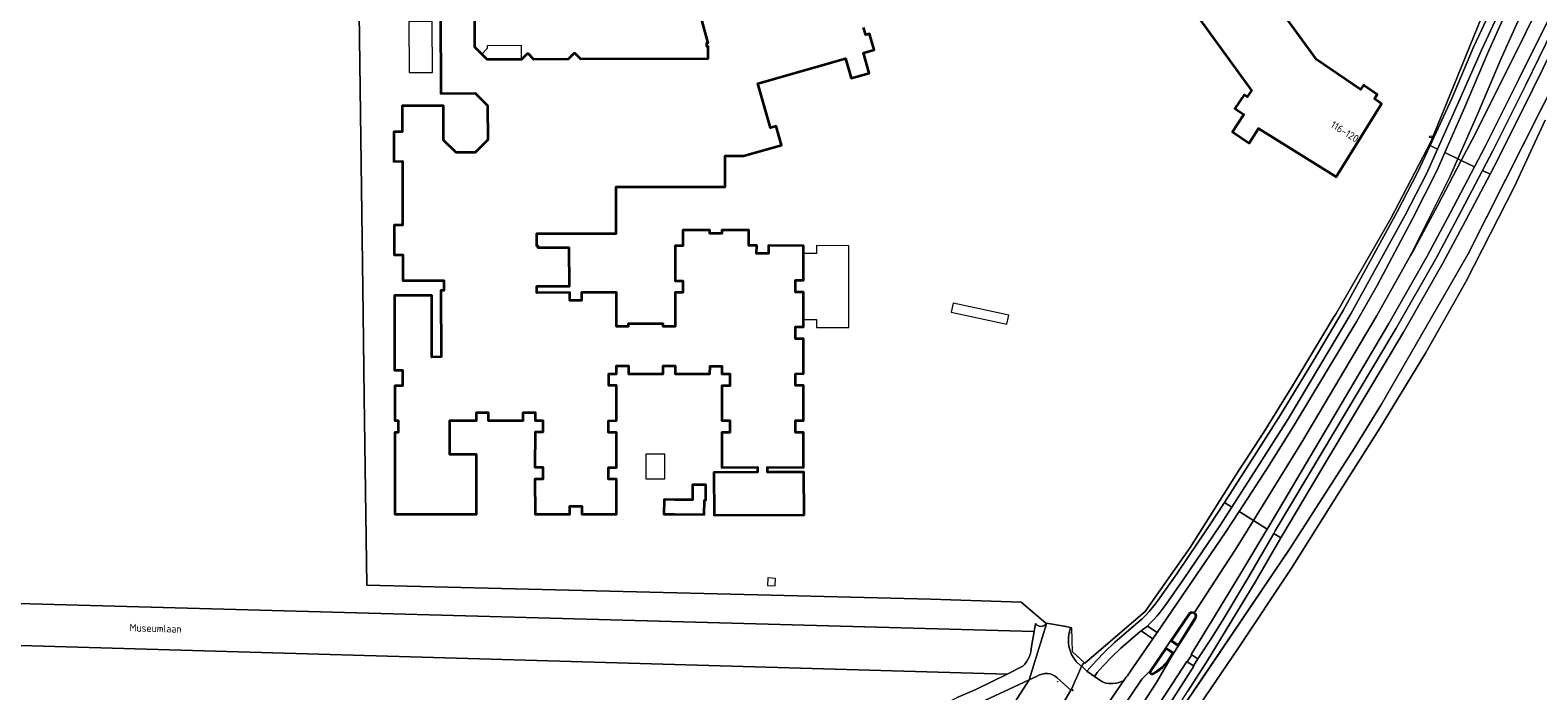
# Model space of a CAD drawing. Header units: metres. Extents: x 140853 to 145288, y 474558 to 480269.
# Tile 58 of 256: x 142599 to 142962, y 476409 to 476568. Entities that reach past the tile are written whole.
import ezdxf
from ezdxf.enums import TextEntityAlignment as Align

# ---------------------------------------------------------------- set-up
doc = ezdxf.new("R2010")
doc.units = ezdxf.units.M
doc.header["$MEASUREMENT"] = 0
for name, color, linetype, lineweight in [('B-WE-GR-BEPLANTING_CULTUUR_BOSPLANTSOEN-G', 90, 'GR-PLANTSOEN', 18), ('B-WE-GR-GRAS_KRUIDENRIJK-G', 80, 'Continuous', 18), ('B-WE-GR-GROENVOORZIENING-G', 80, 'Continuous', 18), ('B-WE-GR-HEIDE-G', 200, 'Continuous', 13), ('B-WE-IE-TERREINAFSCHEIDING_KUNSTMATIG_HEKWERK-G', 20, 'IE-TERREINAFSCHEIDING-KUNSTMATIG', 18), ('B-WE-IE-TERREINAFSCHEIDING_KUNSTMATIG_HEKWERK_RASTER-G', 30, 'IE-TERREINAFSCHEIDING-KUNSTMATIG', 18), ('B-WE-KL-WATER_PUT-S', 170, 'Continuous', 18), ('B-WE-OG-BEBOUWING-G', 7, 'Continuous', 35), ('B-WE-OG-BEBOUWING_BIJGEBOUW-G', 7, 'Continuous', 18), ('B-WE-OG-BEBOUWING_HUISNUMMER-T18', 10, 'Continuous', 18), ('B-WE-OG-BEBOUWING_LUIFEL-G', 7, 'Continuous', 18), ('B-WE-OG-BEBOUWING_STRAATNAAM-T18', 10, 'Continuous', 18), ('B-WE-OG-TERREIN_ERF-G', 7, 'Continuous', 18), ('B-WE-OG-WATER_GREPPEL-G', 160, 'Continuous', 18), ('B-WE-VH-ONVERHARD-G', 252, 'Continuous', 18), ('B-WE-VH-VERHARDING_ASFALT-G', 252, 'Continuous', 18), ('B-WE-VH-VERHARDING_BETON-G', 252, 'Continuous', 18), ('B-WE-VH-VERHARDING_TEGEL-G', 252, 'Continuous', 18), ('X-XX-XX-ALGEMEEN-S', 7, 'Continuous', 18)]:
    doc.layers.add(name, color=color, linetype=linetype, lineweight=lineweight)
doc.styles.add('NLCS-ISO', font='txt')
doc.linetypes.add('GR-PLANTSOEN', pattern='A,0,[179,NLCS.shx,S=2,R=0,X=0,Y=0],-4', length=4)
doc.linetypes.add('IE-TERREINAFSCHEIDING-KUNSTMATIG', pattern='A,4,[82,NLCS.shx,S=0.75,R=90,X=0,Y=0],4,-2', length=10)

# ---------------------------------------------------------------- blocks, each defined once
blk = doc.blocks.new('SIE-WEG_AFVALBAK_TYPE_01')
for radius in [0.25, 0.156]:
    blk.add_circle((0, 0), radius)
blk = doc.blocks.new('SKL-WATERLEIDINGPUT-SO')
at = {"color": 0, "linetype": 'ByBlock', "lineweight": 18}
blk.add_ellipse((0, 0), major_axis=(2.5, 0), ratio=0.54, dxfattribs=at)
at = {"color": 0, "linetype": 'ByBlock', "lineweight": 18, "style": 'NLCS-ISO'}
blk.add_text('wl', height=1.8, dxfattribs=at).set_placement((0, 0), align=Align.MIDDLE_CENTER)

msp = doc.modelspace()

# ---------------------------------------------------------------- linework, layer by layer
at = {"layer": 'B-WE-GR-BEPLANTING_CULTUUR_BOSPLANTSOEN-G', "ltscale": 0.2, "flags": 128}
msp.add_lwpolyline([(142638.415, 476259.588, -0.3988789), (142643.849, 476283.595), (142643.849, 476283.595), (142654.401, 476296.557), (142654.401, 476296.557, 0.1126352), (142664.338, 476316.989), (142664.338, 476316.989), (142654.185, 476319.638), (142655.186, 476330.333), (142658.51, 476336.843), (142654.804, 476343.271), (142654.804, 476343.271, 0.192504), (142645.202, 476350.655), (142645.202, 476350.655), (142635.973, 476352.797), (142635.973, 476352.797, -0.5289322), (142622.732, 476379.729), (142622.732, 476379.729), (142630.182, 476391.361), (142630.182, 476391.361, 0.1275092), (142632.002, 476398.827), (142632.002, 476398.827), (142632.113, 476402.474), (142648.272, 476401.542), (142683.552, 476400.551), (142720.767, 476399.677), (142783.603, 476397.688), (142783.603, 476397.688, 0.1145685), (142822.128, 476407.638), (142822.128, 476407.638), (142826.642, 476409.538), (142834.136, 476413.279), (142500, 476422.945), (142080.458, 476435.082), (142077.718, 476250), (142077.665, 476244.706), (142077.12, 476190.108), (142078.67, 476190.059), (142303.363, 476182.922), (142306.311, 476183.48), (142309.624, 476165.973), (142310.363, 476157.865), (142311.471, 476107.692), (142380.682, 476105.656), (142381.088, 476122.217), (142383.693, 476144.98), (142390.609, 476178.92), (142393.549, 476178.322), (142402.322, 476178.815), (142408.169, 476178.563), (142408.202, 476179.664), (142431.621, 476179.2), (142444.563, 476153.337), (142500, 476165.742), (142512.997, 476168.558), (142527.767, 476170.567), (142529.114, 476247.457), (142630.262, 476244.725), (142707.393, 476221.619), (142707.761, 476224.846), (142710.728, 476242.86), (142711.904, 476250), (142716.022, 476274.999), (142833.243, 476402.281), (142839.471, 476411.873), (142827.589, 476406.324), (142824.444, 476404.87), (142824.444, 476404.87, 0.141336), (142810.209, 476393.386), (142810.209, 476393.386), (142796.799, 476385.314), (142796.799, 476385.314, 0.0424666), (142787.675, 476378.311), (142787.675, 476378.311), (142779.012, 476370.059), (142779.012, 476370.059, 0.0308248), (142767.76, 476358.44), (142767.76, 476358.44), (142758.028, 476346.514), (142758.028, 476346.514, -0.1212795), (142747.675, 476337.359), (142747.675, 476337.359), (142737.835, 476331.941), (142737.835, 476331.941, 0.1282726), (142726.75, 476322.281), (142726.75, 476322.281), (142713.072, 476300.035), (142696.242, 476271.078), (142696.242, 476271.078, -0.1627892), (142672.753, 476250), (142672.753, 476250, -0.2571793), (142645.348, 476250), (142645.348, 476250, -0.1548915), (142638.415, 476259.588)], format="xyb", close=True, dxfattribs=at)
at = {"layer": 'B-WE-GR-GRAS_KRUIDENRIJK-G', "ltscale": 0.2, "flags": 128}
for points in [[(142949.359, 476573.753), (142941.622, 476554.827), (142936.079, 476541.269), (142932.345, 476534.095), (142926.495, 476522.854), (142913.313, 476500), (142912.714, 476499), (142902.815, 476482.557), (142895.953, 476471.448), (142891.248, 476464.314), (142890.175, 476462.662), (142878.211, 476443.697), (142867.349, 476428.36), (142852.819, 476415.9), (142852.738, 476415.976), (142852.292, 476415.598), (142852.085, 476415.141), (142853.309, 476414.002), (142855.67, 476416.544), (142857.613, 476418.557), (142860.007, 476420.846), (142865.652, 476425.753), (142866.665, 476426.596), (142867.498, 476427.432), (142868.301, 476428.298), (142869.071, 476429.193), (142869.807, 476430.115), (142870.509, 476431.064), (142874.986, 476437.373), (142882.799, 476448.893), (142886.458, 476454.552), (142893.63, 476465.642), (142899.935, 476475.66), (142907.773, 476488.556), (142914.988, 476500.682), (142928.047, 476524.479), (142932.915, 476533.864), (142935.922, 476540.364), (142941.168, 476551.703), (142946.389, 476564.052), (142955.197, 476582.912)], [(142957.093, 476582.286), (142948.31, 476563.347), (142942.88, 476551.005), (142937.707, 476539.515), (142935.122, 476533.774), (142929.962, 476523.599), (142916.895, 476499.922), (142909.4, 476487.38), (142901.665, 476474.496), (142895.383, 476464.533), (142888.233, 476453.44), (142885.332, 476448.94), (142876.651, 476436.2), (142872.384, 476430.086), (142871.707, 476429.114), (142870.989, 476428.173), (142870.229, 476427.264), (142869.431, 476426.389), (142868.594, 476425.551), (142867.893, 476424.807), (142870.237, 476423.242), (142880.783, 476438.663), (142886.636, 476447.225), (142889.966, 476452.354), (142896.959, 476463.123), (142903.213, 476473.155), (142911.278, 476486.415), (142918.269, 476498.184), (142923.159, 476506.749), (142931.738, 476522.727), (142937.627, 476534.499), (142939.467, 476538.678), (142944.225, 476549.486), (142949.8, 476562.682), (142958.369, 476581.661)], [(142970.588, 476574.128), (142960.698, 476553.908), (142952.534, 476537.641), (142950.36, 476533.495), (142944.47, 476522.264), (142939.04, 476512.126), (142929.545, 476495.515), (142911.61, 476465.578), (142900.486, 476446.849), (142900.024, 476446.053), (142893.835, 476435.406), (142882.333, 476416.573), (142877.6, 476409.136)], [(142966.942, 476575.766), (142957.27, 476556.308), (142949.174, 476540.186), (142946.597, 476535.285), (142940.807, 476524.275), (142935.212, 476513.797), (142926.038, 476497.613), (142908.286, 476467.644), (142897.11, 476448.743), (142896.734, 476448.114), (142890.646, 476437.947), (142884.311, 476427.503), (142878.442, 476418.018), (142878.585, 476417.912), (142880.075, 476416.934), (142883.353, 476421.911), (142886.149, 476426.424), (142892.253, 476436.607), (142898.32, 476447.121), (142898.658, 476447.706), (142909.935, 476466.626), (142927.766, 476496.44), (142937.341, 476513.153), (142942.632, 476523.083), (142948.541, 476534.361), (142951.101, 476539.248), (142958.891, 476554.808), (142968.755, 476575.031)], [(142873.882, 476401.623), (142881.126, 476412.318), (142902.267, 476443.532), (142917.696, 476467.562), (142924.277, 476478.188), (142936.261, 476499), (142945.111, 476514.372), (142966.814, 476557.418)], [(142850.047, 476409.237), (142849.763, 476409.56), (142849.635, 476409.656), (142849.501, 476409.428), (142843.909, 476399.933)]]:
    msp.add_lwpolyline(points, dxfattribs=at)
for points in [[(142869.228, 476421.729), (142866.421, 476423.638), (142866.334, 476423.569), (142866.195, 476423.528), (142861.529, 476419.484), (142859.273, 476417.321), (142857.243, 476415.241), (142855.851, 476413.621), (142855.148, 476412.723), (142856.92, 476411.518), (142857.108, 476411.426), (142857.298, 476411.34), (142857.49, 476411.258), (142857.685, 476411.182), (142857.881, 476411.111), (142858.73, 476410.99), (142859.588, 476410.982), (142860.44, 476411.088), (142861.27, 476411.305), (142862.064, 476411.63), (142862.162, 476411.739), (142862.258, 476411.849), (142862.354, 476411.96), (142862.449, 476412.071), (142862.542, 476412.183), (142862.814, 476412.521), (142863.077, 476412.866), (142863.332, 476413.218), (142863.576, 476413.576), (142863.812, 476413.94), (142869.228, 476421.729)], [(142878.976, 476415.24), (142877.485, 476416.257), (142877.367, 476416.338), (142872.885, 476409.411), (142867.652, 476401.377), (142866.551, 476399.606), (142866.611, 476399.233), (142866.974, 476398.995), (142867.248, 476398.858), (142867.534, 476398.818), (142868.657, 476399.093), (142871.759, 476403.787), (142875.39, 476409.395), (142879.1, 476415.179), (142878.976, 476415.24)]]:
    msp.add_lwpolyline(points, close=True, dxfattribs=at)
at = {"layer": 'B-WE-GR-GROENVOORZIENING-G', "ltscale": 0.2, "flags": 128}
msp.add_lwpolyline([(142843.909, 476399.933), (142849.501, 476409.428), (142846.196, 476412.387), (142846.196, 476412.387, 0.3404467), (142841.373, 476412.761), (142841.373, 476412.761), (142839.471, 476411.873), (142833.243, 476402.281)], format="xyb", dxfattribs=at)
at = {"layer": 'B-WE-GR-HEIDE-G', "ltscale": 0.2, "flags": 128}
msp.add_lwpolyline([(142963.603, 476546.461), (142956.209, 476530.535), (142944.509, 476507.616), (142934.795, 476490.419), (142923.838, 476472.408), (142914.34, 476457.497), (142902.578, 476438.734), (142889.63, 476419.374), (142877.913, 476402.024)], dxfattribs=at)
at = {"layer": 'B-WE-IE-TERREINAFSCHEIDING_KUNSTMATIG_HEKWERK-G', "ltscale": 0.2, "flags": 128}
for points in [[(142679.155, 476500), (142677.878, 476596.242), (142677.718, 476607.397), (142677.17, 476658.242), (142674.854, 476709.751)], [(142964.91, 476616.452), (142967.594, 476614.838), (142966.972, 476611.6), (142966.012, 476608.762), (142963.986, 476604.252), (142949.359, 476573.753), (142936.079, 476541.269), (142926.495, 476522.854), (142913.313, 476500), (142912.714, 476499)], [(142680.073, 476434.671), (142679.425, 476479.857), (142679.155, 476500)], [(142912.714, 476499), (142902.815, 476482.557), (142895.953, 476471.448), (142891.248, 476464.314), (142890.175, 476462.662), (142878.211, 476443.697), (142867.349, 476428.36), (142852.819, 476415.9), (142850.563, 476418.006)], [(142680.073, 476434.671), (142770.841, 476432.441), (142815.792, 476431.294)], [(142843.628, 476425.522), (142843.458, 476425.553), (142837.518, 476430.601), (142815.792, 476431.294)], [(142847.837, 476424.758), (142843.628, 476425.522)], [(142849.367, 476424.48), (142847.837, 476424.758)], [(142852.738, 476415.976), (142849.866, 476418.657), (142849.689, 476424.422), (142849.367, 476424.48)]]:
    msp.add_lwpolyline(points, dxfattribs=at)
at = {"layer": 'B-WE-IE-TERREINAFSCHEIDING_KUNSTMATIG_HEKWERK_RASTER-G', "ltscale": 0.2, "flags": 128}
for points in [[(142936.261, 476499), (142945.111, 476514.372), (142967.77, 476559.314)], [(142870.462, 476394.248), (142869.419, 476395.033), (142902.267, 476443.532), (142917.696, 476467.562), (142924.277, 476478.188), (142936.261, 476499)]]:
    msp.add_lwpolyline(points, dxfattribs=at)
at = {"layer": 'B-WE-OG-BEBOUWING-G', "ltscale": 0.2, "flags": 128}
for points in [[(142871.657, 476583.026), (142892.953, 476553.622), (142891.935, 476552.068), (142891.19, 476552.573), (142888.982, 476549.312), (142891.141, 476547.843), (142888.362, 476543.642), (142892.391, 476540.958), (142894.623, 476544.442), (142913.353, 476532.828), (142924.258, 476550.412), (142922.517, 476551.591), (142923.23, 476552.642), (142919.893, 476554.903), (142919.181, 476553.851), (142908.568, 476561.043), (142900.384, 476572.332)], [(142697.781, 476572.436), (142697.848, 476552.936), (142706.097, 476552.964), (142709.108, 476549.974), (142709.136, 476541.754), (142706.146, 476538.714), (142701.556, 476538.698), (142698.546, 476541.688), (142698.518, 476549.928), (142688.568, 476549.894), (142688.589, 476543.694), (142686.549, 476543.687), (142686.573, 476536.577), (142688.613, 476536.584), (142688.666, 476521.214), (142686.626, 476521.207), (142686.65, 476514.117), (142688.69, 476514.124), (142688.711, 476507.924), (142698.561, 476507.933), (142698.563, 476505.553), (142697.883, 476505.552), (142697.938, 476489.531), (142695.725, 476489.527), (142695.691, 476504.347), (142686.738, 476504.331), (142686.752, 476486.371), (142688.648, 476486.374), (142688.661, 476482.624), (142686.761, 476482.617), (142686.792, 476474.231), (142687.592, 476474.232), (142687.597, 476471.352), (142686.797, 476471.351), (142686.832, 476451.711), (142706.482, 476451.746), (142706.457, 476466.076), (142700.067, 476466.065), (142700.052, 476474.245), (142706.426, 476474.286), (142706.426, 476476.176), (142709.286, 476476.176), (142709.286, 476474.286), (142717.676, 476474.286), (142717.672, 476476.171), (142720.532, 476476.169), (142720.531, 476474.279), (142722.421, 476474.278), (142722.419, 476471.418), (142720.529, 476471.419), (142720.522, 476463.033), (142722.415, 476463.043), (142722.416, 476460.183), (142720.526, 476460.183), (142720.528, 476451.748), (142728.908, 476451.742), (142728.909, 476453.632), (142731.769, 476453.63), (142731.767, 476451.74), (142740.147, 476451.734), (142740.149, 476460.114), (142738.247, 476460.118), (142738.248, 476462.978), (142740.138, 476462.977), (142740.141, 476471.355), (142738.251, 476471.356), (142738.252, 476474.216), (142740.149, 476474.256), (142740.153, 476482.636), (142738.263, 476482.637), (142738.264, 476485.497), (142740.154, 476485.496), (142740.155, 476487.386), (142743.015, 476487.385), (142743.014, 476485.495), (142751.378, 476485.492), (142751.393, 476487.379), (142754.253, 476487.376), (142754.251, 476485.486), (142762.625, 476485.476), (142762.656, 476487.358), (142765.516, 476487.356), (142765.514, 476485.466), (142767.404, 476485.464), (142767.402, 476482.604), (142765.512, 476482.606), (142765.506, 476474.226), (142767.396, 476474.224), (142767.393, 476471.364), (142765.503, 476471.366), (142765.497, 476462.964), (142774.094, 476462.996), (142774.098, 476461.817), (142763.588, 476461.78), (142763.624, 476451.5), (142785.264, 476451.576), (142785.228, 476461.856), (142776.508, 476461.826), (142776.504, 476463.005), (142785.103, 476462.984), (142785.108, 476471.4), (142783.218, 476471.403), (142783.223, 476474.263), (142785.113, 476474.26), (142785.128, 476482.662), (142783.238, 476482.659), (142783.234, 476485.519), (142785.124, 476485.522), (142785.112, 476493.905), (142783.222, 476493.906), (142783.223, 476496.766), (142785.113, 476496.765), (142785.114, 476498.53), (142785.117, 476505.123), (142783.197, 476505.124), (142783.198, 476507.984), (142785.131, 476508.008), (142785.124, 476514.4), (142785.124, 476514.4), (142785.122, 476516.28), (142776.735, 476516.308), (142776.728, 476514.418), (142773.868, 476514.428), (142773.875, 476516.318), (142771.985, 476516.325), (142771.997, 476520.065), (142765.495, 476520.046), (142765.497, 476519.246), (142762.627, 476519.238), (142762.625, 476520.038), (142756.125, 476520.019), (142756.136, 476516.269), (142754.246, 476516.263), (142754.251, 476507.873), (142756.141, 476507.874), (142756.142, 476505.014), (142754.252, 476505.013), (142754.257, 476496.893), (142751.387, 476496.891), (142751.386, 476497.501), (142742.986, 476497.497), (142742.987, 476496.887), (142740.137, 476496.885), (142740.132, 476505.015), (142731.742, 476505.011), (142731.743, 476503.131), (142728.883, 476503.129), (142728.882, 476505.009), (142720.982, 476504.998), (142720.981, 476506.554), (142728.791, 476506.559), (142728.786, 476515.789), (142721.316, 476515.784), (142721.315, 476516.174), (142720.995, 476516.174), (142720.994, 476519.204), (142740.064, 476519.216), (142740.057, 476530.466), (142766.327, 476530.481), (142766.295, 476537.888), (142770.709, 476537.895), (142779.832, 476540.509), (142778.532, 476545.046), (142777.206, 476544.666), (142774.157, 476555.308), (142795.248, 476561.351), (142796.629, 476556.552), (142800.957, 476557.781), (142799.615, 476562.709), (142802.109, 476563.436), (142801.003, 476567.26), (142800.138, 476567.01), (142799.606, 476568.761)], [(142760.186, 476572.023), (142762.143, 476565.001), (142761.763, 476565), (142761.765, 476564.27), (142762.085, 476564.271), (142762.096, 476561.251), (142731.549, 476561.147), (142730.175, 476562.492), (142729.885, 476562.491), (142728.54, 476561.136), (142720.28, 476561.108), (142718.925, 476562.454), (142718.645, 476562.453), (142717.3, 476561.098), (142709.05, 476561.07), (142707.74, 476562.37), (142706.04, 476564.06), (142706.011, 476572.464)]]:
    msp.add_lwpolyline(points, dxfattribs=at)
msp.add_lwpolyline([(142754.072, 476455.189), (142751.58, 476455.22), (142751.554, 476451.74), (142754.06, 476451.721), (142761.274, 476451.67), (142761.299, 476455.137), (142761.634, 476455.135), (142761.66, 476458.8), (142758.42, 476458.823), (142758.393, 476455.158), (142754.072, 476455.189)], close=True, dxfattribs=at)
at = {"layer": 'B-WE-OG-BEBOUWING_BIJGEBOUW-G', "ltscale": 0.2, "flags": 128}
for points in [[(142695.834, 476557.956), (142695.792, 476570.224), (142690.17, 476570.204), (142690.212, 476557.937), (142695.834, 476557.956)], [(142820.709, 476500.317), (142834.074, 476497.435), (142834.537, 476499.585), (142821.172, 476502.467), (142820.709, 476500.317)], [(142747.191, 476460.227), (142751.77, 476460.226), (142751.771, 476466.167), (142747.192, 476466.168), (142747.191, 476460.227)], [(142778.287, 476434.502), (142778.382, 476436.299), (142776.585, 476436.395), (142776.49, 476434.598), (142778.287, 476434.502)]]:
    msp.add_lwpolyline(points, close=True, dxfattribs=at)
at = {"layer": 'B-WE-OG-BEBOUWING_LUIFEL-G', "ltscale": 0.2, "flags": 128}
for points in [[(142707.74, 476562.37), (142709.05, 476561.07), (142717.3, 476561.098), (142717.289, 476564.411), (142709.039, 476564.383), (142709.041, 476563.68), (142707.74, 476562.37)], [(142785.124, 476514.4), (142785.131, 476508.008), (142783.198, 476507.984), (142783.197, 476505.124), (142785.117, 476505.123), (142785.114, 476498.53), (142788.264, 476498.529), (142788.263, 476496.649), (142796.014, 476496.645), (142796.022, 476516.295), (142788.272, 476516.355), (142788.271, 476514.399), (142785.124, 476514.4)]]:
    msp.add_lwpolyline(points, close=True, dxfattribs=at)
at = {"layer": 'B-WE-OG-TERREIN_ERF-G', "ltscale": 0.2, "flags": 128}
for points in [[(142074.242, 476444.591), (142500, 476432.932), (142840.63, 476423.531), (142840.964, 476425.452), (142840.964, 476425.452, 0.5217413), (142843.586, 476425.368), (142843.586, 476425.368), (142843.628, 476425.522), (142843.458, 476425.553), (142837.518, 476430.601), (142815.792, 476431.294), (142770.841, 476432.441), (142680.073, 476434.671), (142679.425, 476479.857), (142679.155, 476500), (142677.878, 476596.242)], [(142677.878, 476596.242), (142679.155, 476500), (142679.425, 476479.857), (142680.073, 476434.671), (142770.841, 476432.441), (142815.792, 476431.294), (142837.518, 476430.601), (142843.458, 476425.553), (142843.628, 476425.522), (142847.837, 476424.758), (142849.367, 476424.48), (142849.251, 476423.832), (142849.251, 476423.832, 0.2663238), (142850.79, 476416.326), (142850.79, 476416.326), (142852.071, 476415.109), (142852.085, 476415.141), (142852.292, 476415.598), (142852.738, 476415.976), (142852.819, 476415.9), (142867.349, 476428.36), (142878.211, 476443.697), (142890.175, 476462.662), (142891.248, 476464.314), (142895.953, 476471.448), (142902.815, 476482.557), (142912.714, 476499), (142913.313, 476500), (142926.495, 476522.854), (142932.345, 476534.095), (142936.079, 476541.269), (142941.622, 476554.827), (142949.359, 476573.753)]]:
    msp.add_lwpolyline(points, format="xyb", dxfattribs=at)
for points in [[(142900.384, 476572.332), (142908.568, 476561.043), (142919.181, 476553.851), (142919.893, 476554.903), (142923.23, 476552.642), (142922.517, 476551.591), (142924.258, 476550.412), (142913.353, 476532.828), (142894.623, 476544.442), (142892.391, 476540.958), (142888.362, 476543.642), (142891.141, 476547.843), (142888.982, 476549.312), (142891.19, 476552.573), (142891.935, 476552.068), (142892.953, 476553.622), (142871.657, 476583.026)], [(142799.606, 476568.761), (142800.138, 476567.01), (142801.003, 476567.26), (142802.109, 476563.436), (142799.615, 476562.709), (142800.957, 476557.781), (142796.629, 476556.552), (142796.629, 476556.552), (142795.248, 476561.351), (142774.157, 476555.308), (142777.206, 476544.666), (142778.532, 476545.046), (142779.832, 476540.509), (142770.709, 476537.895), (142766.295, 476537.888), (142766.327, 476530.481), (142740.057, 476530.466), (142740.064, 476519.216), (142720.994, 476519.204), (142720.995, 476516.174), (142721.315, 476516.174), (142721.316, 476515.784), (142728.786, 476515.789), (142728.791, 476506.559), (142720.981, 476506.554), (142720.982, 476504.998), (142728.882, 476505.009), (142728.883, 476503.129), (142731.743, 476503.131), (142731.742, 476505.011), (142740.132, 476505.015), (142740.137, 476496.885), (142742.987, 476496.887), (142742.986, 476497.497), (142751.386, 476497.501), (142751.387, 476496.891), (142754.257, 476496.893), (142754.252, 476505.013), (142756.142, 476505.014), (142756.141, 476507.874), (142754.251, 476507.873), (142754.246, 476516.263), (142756.136, 476516.269), (142756.125, 476520.019), (142762.625, 476520.038), (142762.627, 476519.238), (142765.497, 476519.246), (142765.495, 476520.046), (142771.997, 476520.065), (142771.985, 476516.325), (142773.875, 476516.318), (142773.868, 476514.428), (142776.728, 476514.418), (142776.735, 476516.308), (142785.122, 476516.28), (142785.124, 476514.4), (142785.131, 476508.008), (142783.198, 476507.984), (142783.197, 476505.124), (142785.117, 476505.123), (142785.114, 476498.53), (142785.113, 476496.765), (142783.223, 476496.766), (142783.222, 476493.906), (142785.112, 476493.905), (142785.124, 476485.522), (142783.234, 476485.519), (142783.238, 476482.659), (142785.128, 476482.662), (142785.113, 476474.26), (142783.223, 476474.263), (142783.218, 476471.403), (142785.108, 476471.4), (142785.103, 476462.984), (142776.504, 476463.005), (142776.508, 476461.826), (142785.228, 476461.856), (142785.264, 476451.576), (142763.624, 476451.5), (142763.588, 476461.78), (142774.098, 476461.817), (142774.094, 476462.996), (142765.497, 476462.964), (142765.503, 476471.366), (142767.393, 476471.364), (142767.396, 476474.224), (142765.506, 476474.226), (142765.512, 476482.606), (142767.402, 476482.604), (142767.404, 476485.464), (142765.514, 476485.466), (142765.516, 476487.356), (142762.656, 476487.358), (142762.625, 476485.476), (142754.251, 476485.486), (142754.253, 476487.376), (142751.393, 476487.379), (142751.378, 476485.492), (142743.014, 476485.495), (142743.015, 476487.385), (142740.155, 476487.386), (142740.154, 476485.496), (142738.264, 476485.497), (142738.263, 476482.637), (142740.153, 476482.636), (142740.149, 476474.256), (142738.252, 476474.216), (142738.251, 476471.356), (142740.141, 476471.355), (142740.138, 476462.977), (142738.248, 476462.978), (142738.247, 476460.118), (142740.149, 476460.114), (142740.147, 476451.734), (142731.767, 476451.74), (142731.769, 476453.63), (142728.909, 476453.632), (142728.908, 476451.742), (142720.528, 476451.748), (142720.526, 476460.183), (142722.416, 476460.183), (142722.415, 476463.043), (142720.522, 476463.033), (142720.529, 476471.419), (142722.419, 476471.418), (142722.421, 476474.278), (142720.531, 476474.279), (142720.532, 476476.169), (142717.672, 476476.171), (142717.676, 476474.286), (142709.286, 476474.286), (142709.286, 476476.176), (142706.426, 476476.176), (142706.426, 476474.286), (142700.052, 476474.245), (142700.067, 476466.065), (142706.457, 476466.076), (142706.482, 476451.746), (142686.832, 476451.711), (142686.797, 476471.351), (142687.597, 476471.352), (142687.592, 476474.232), (142686.792, 476474.231), (142686.761, 476482.617), (142688.661, 476482.624), (142688.648, 476486.374), (142686.752, 476486.371), (142686.738, 476504.331), (142695.691, 476504.347), (142695.725, 476489.527), (142697.938, 476489.531), (142697.883, 476505.552), (142698.563, 476505.553), (142698.561, 476507.933), (142688.711, 476507.924), (142688.69, 476514.124), (142686.65, 476514.117), (142686.626, 476521.207), (142688.666, 476521.214), (142688.613, 476536.584), (142686.573, 476536.577), (142686.549, 476543.687), (142688.589, 476543.694), (142688.568, 476549.894), (142698.518, 476549.928), (142698.546, 476541.688), (142701.556, 476538.698), (142706.146, 476538.714), (142709.136, 476541.754), (142709.108, 476549.974), (142706.097, 476552.964), (142697.848, 476552.936), (142697.781, 476572.436)], [(142706.011, 476572.464), (142706.04, 476564.06), (142707.74, 476562.37), (142709.05, 476561.07), (142717.3, 476561.098), (142718.645, 476562.453), (142718.925, 476562.454), (142720.28, 476561.108), (142728.54, 476561.136), (142729.885, 476562.491), (142730.175, 476562.492), (142731.549, 476561.147), (142762.096, 476561.251), (142762.085, 476564.271), (142761.765, 476564.27), (142761.763, 476565), (142762.143, 476565.001), (142760.186, 476572.023)]]:
    msp.add_lwpolyline(points, dxfattribs=at)
msp.add_lwpolyline([(142754.072, 476455.189), (142758.393, 476455.158), (142758.42, 476458.823), (142761.66, 476458.8), (142761.634, 476455.135), (142761.299, 476455.137), (142761.274, 476451.67), (142754.06, 476451.721), (142751.554, 476451.74), (142751.58, 476455.22), (142754.072, 476455.189)], close=True, dxfattribs=at)
at = {"layer": 'B-WE-OG-WATER_GREPPEL-G', "ltscale": 0.2, "flags": 128}
for points in [[(142966.814, 476557.418), (142945.111, 476514.372), (142936.261, 476499), (142924.277, 476478.188), (142917.696, 476467.562), (142902.267, 476443.532), (142881.126, 476412.318), (142873.882, 476401.623)], [(142877.913, 476402.024), (142889.63, 476419.374), (142902.578, 476438.734), (142914.34, 476457.497), (142923.838, 476472.408), (142934.795, 476490.419), (142944.509, 476507.616), (142956.209, 476530.535), (142963.603, 476546.461)]]:
    msp.add_lwpolyline(points, dxfattribs=at)
at = {"layer": 'B-WE-VH-ONVERHARD-G', "ltscale": 0.2, "flags": 128}
msp.add_lwpolyline([(142074.37, 476435.255), (142080.458, 476435.082), (142500, 476422.945), (142834.136, 476413.279), (142837.951, 476415.183), (142837.951, 476415.183, 0.2052939), (142839.999, 476419.907), (142839.999, 476419.907), (142840.63, 476423.531), (142500, 476432.932), (142074.242, 476444.591), (142074.503, 476444.025), (142074.37, 476435.255)], format="xyb", close=True, dxfattribs=at)
msp.add_lwpolyline([(142827.589, 476406.324), (142839.471, 476411.873), (142843.586, 476425.368), (142843.586, 476425.368, -0.5217413), (142840.964, 476425.452), (142840.964, 476425.452), (142840.63, 476423.531), (142839.999, 476419.907), (142839.999, 476419.907, -0.2052939), (142837.951, 476415.183), (142837.951, 476415.183), (142834.136, 476413.279), (142826.642, 476409.538), (142822.128, 476407.638)], format="xyb", dxfattribs=at)
at = {"layer": 'B-WE-VH-VERHARDING_ASFALT-G', "ltscale": 0.2, "flags": 128}
for points in [[(142939.467, 476538.678), (142942.634, 476537.171), (142947.444, 476548.097), (142953.013, 476561.278), (142961.558, 476580.205), (142965.674, 476589.116), (142978.306, 476615.041), (142984.717, 476627.889), (142981.487, 476629.269), (142975.161, 476616.592), (142973.972, 476614.36), (142972.897, 476612.19), (142962.506, 476590.619), (142958.369, 476581.661), (142949.8, 476562.682), (142944.225, 476549.486), (142939.467, 476538.678)], [(142943.428, 476536.793), (142946.056, 476541.789), (142954.134, 476557.875), (142963.798, 476577.318), (142979.212, 476608.732), (142987.904, 476626.527), (142986.155, 476627.274), (142984.717, 476627.889), (142978.306, 476615.041), (142965.674, 476589.116), (142961.558, 476580.205), (142953.013, 476561.278), (142947.444, 476548.097), (142942.634, 476537.171), (142942.734, 476537.123), (142943.428, 476536.793)], [(142987.904, 476626.527), (142979.212, 476608.732), (142963.798, 476577.318), (142954.134, 476557.875), (142946.056, 476541.789), (142943.428, 476536.793), (142946.597, 476535.285), (142949.174, 476540.186), (142957.27, 476556.308), (142966.942, 476575.766), (142971.104, 476584.248), (142982.361, 476607.19), (142990.738, 476624.345), (142991.132, 476625.148), (142987.904, 476626.527)], [(142937.707, 476539.515), (142935.922, 476540.364), (142932.915, 476533.864), (142928.047, 476524.479), (142914.988, 476500.682), (142907.773, 476488.556), (142899.935, 476475.66), (142893.63, 476465.642), (142886.458, 476454.552), (142888.233, 476453.44), (142895.383, 476464.533), (142901.665, 476474.496), (142909.4, 476487.38), (142916.895, 476499.922), (142929.962, 476523.599), (142935.122, 476533.774), (142937.707, 476539.515)], [(142939.467, 476538.678), (142937.627, 476534.499), (142931.738, 476522.727), (142923.159, 476506.749), (142918.269, 476498.184), (142911.278, 476486.415), (142903.213, 476473.155), (142896.959, 476463.123), (142889.966, 476452.354), (142893.435, 476450.181), (142905.269, 476469.43), (142923.004, 476499.371), (142931.259, 476513.933), (142940.801, 476533.007), (142942.634, 476537.171), (142939.467, 476538.678)], [(142943.428, 476536.793), (142942.734, 476537.123), (142942.634, 476537.171), (142940.801, 476533.007), (142931.259, 476513.933), (142932.14, 476515.487), (142937.709, 476525.917), (142943.428, 476536.793)], [(142946.597, 476535.285), (142943.428, 476536.793), (142937.709, 476525.917), (142932.14, 476515.487), (142931.259, 476513.933), (142923.004, 476499.371), (142905.269, 476469.43), (142893.435, 476450.181), (142896.734, 476448.114), (142897.11, 476448.743), (142908.286, 476467.644), (142926.038, 476497.613), (142935.212, 476513.797), (142940.807, 476524.275), (142946.597, 476535.285)], [(142950.36, 476533.495), (142948.541, 476534.361), (142942.632, 476523.083), (142937.341, 476513.153), (142927.766, 476496.44), (142909.935, 476466.626), (142898.658, 476447.706), (142898.32, 476447.121), (142900.024, 476446.053), (142900.486, 476446.849), (142911.61, 476465.578), (142929.545, 476495.515), (142939.04, 476512.126), (142944.47, 476522.264), (142950.36, 476533.495)], [(142888.233, 476453.44), (142886.458, 476454.552), (142882.799, 476448.893), (142874.986, 476437.373), (142870.509, 476431.064), (142869.807, 476430.115), (142869.071, 476429.193), (142868.301, 476428.298), (142867.498, 476427.432), (142866.665, 476426.596), (142865.652, 476425.753), (142860.007, 476420.846), (142857.613, 476418.557), (142855.67, 476416.544), (142853.309, 476414.002), (142855.148, 476412.723), (142855.851, 476413.621), (142857.243, 476415.241), (142859.273, 476417.321), (142861.529, 476419.484), (142866.195, 476423.528), (142866.334, 476423.569), (142866.421, 476423.638), (142867.893, 476424.807), (142868.594, 476425.551), (142869.431, 476426.389), (142870.229, 476427.264), (142870.989, 476428.173), (142871.707, 476429.114), (142872.384, 476430.086), (142876.651, 476436.2), (142885.332, 476448.94), (142888.233, 476453.44)], [(142900.024, 476446.053), (142898.32, 476447.121), (142892.253, 476436.607), (142886.149, 476426.424), (142883.353, 476421.911), (142880.075, 476416.934), (142878.976, 476415.24), (142879.1, 476415.179), (142875.39, 476409.395), (142871.759, 476403.787), (142868.657, 476399.093), (142861.345, 476388.678), (142843.861, 476362.981), (142845.526, 476361.85), (142855.415, 476376.402), (142875.28, 476405.548), (142877.6, 476409.136), (142882.333, 476416.573), (142893.835, 476435.406), (142900.024, 476446.053)], [(142875.334, 476420.021), (142873.437, 476421.259), (142872.339, 476419.624), (142874.266, 476418.365), (142875.334, 476420.021)]]:
    msp.add_lwpolyline(points, close=True, dxfattribs=at)
for points in [[(142955.197, 476582.912), (142946.389, 476564.052), (142941.168, 476551.703), (142935.922, 476540.364), (142937.707, 476539.515), (142942.88, 476551.005), (142948.31, 476563.347), (142957.093, 476582.286)], [(142968.755, 476575.031), (142958.891, 476554.808), (142951.101, 476539.248), (142948.541, 476534.361), (142950.36, 476533.495), (142952.534, 476537.641), (142952.534, 476537.641), (142960.698, 476553.908), (142970.588, 476574.128)], [(142855.521, 476395.645), (142866.596, 476412.062), (142868.547, 476414.026), (142872.339, 476419.624), (142873.437, 476421.259), (142877.838, 476427.744), (142878.044, 476427.986), (142878.315, 476428.151), (142878.624, 476428.223), (142878.94, 476428.195), (142879.232, 476428.069), (142885.202, 476437.19), (142889.078, 476443.21), (142893.435, 476450.181), (142889.966, 476452.354), (142889.966, 476452.354), (142886.636, 476447.225), (142880.783, 476438.663), (142870.237, 476423.242), (142869.228, 476421.729), (142863.812, 476413.94), (142863.576, 476413.576), (142863.332, 476413.218), (142863.077, 476412.866), (142862.814, 476412.521), (142862.542, 476412.183), (142854.246, 476400.012)], [(142867.652, 476401.377), (142872.885, 476409.411), (142877.367, 476416.338), (142877.485, 476416.257), (142878.585, 476417.912), (142878.442, 476418.018), (142884.311, 476427.503), (142890.646, 476437.947), (142896.734, 476448.114), (142893.435, 476450.181), (142889.078, 476443.21), (142885.202, 476437.19), (142879.232, 476428.069), (142879.47, 476427.859), (142879.629, 476427.585), (142879.696, 476427.274), (142879.662, 476426.959), (142879.531, 476426.67), (142875.334, 476420.021), (142874.266, 476418.365), (142873.609, 476417.315), (142873.609, 476417.315), (142870.071, 476411.244), (142864.85, 476403.228)], [(142864.85, 476403.228), (142870.071, 476411.244), (142873.609, 476417.315), (142872.992, 476416.401), (142872.287, 476415.553), (142871.5, 476414.781), (142870.639, 476414.091), (142869.714, 476413.491), (142869.287, 476413.263), (142869.152, 476413.196), (142869.004, 476413.169), (142868.854, 476413.184), (142868.714, 476413.24), (142868.595, 476413.333), (142868.506, 476413.455), (142868.455, 476413.596), (142868.445, 476413.746), (142868.476, 476413.893), (142868.547, 476414.026), (142866.596, 476412.062), (142855.521, 476395.645)], [(142854.246, 476400.012), (142862.542, 476412.183), (142862.449, 476412.071), (142862.354, 476411.96), (142862.258, 476411.849), (142862.162, 476411.739), (142862.064, 476411.63), (142861.27, 476411.305), (142860.44, 476411.088), (142859.588, 476410.982), (142858.73, 476410.99), (142857.881, 476411.111), (142857.685, 476411.182), (142857.49, 476411.258), (142857.298, 476411.34), (142857.108, 476411.426), (142856.92, 476411.518), (142855.148, 476412.723), (142853.309, 476414.002), (142852.085, 476415.141), (142852.071, 476415.109), (142849.635, 476409.656), (142849.763, 476409.56), (142850.047, 476409.237)]]:
    msp.add_lwpolyline(points, dxfattribs=at)
msp.add_lwpolyline([(142839.471, 476411.873), (142841.373, 476412.761), (142841.373, 476412.761, -0.3404467), (142846.196, 476412.387), (142846.196, 476412.387), (142849.501, 476409.428), (142849.635, 476409.656), (142852.071, 476415.109), (142850.79, 476416.326), (142850.79, 476416.326, -0.2663238), (142849.251, 476423.832), (142849.251, 476423.832), (142849.367, 476424.48), (142847.837, 476424.758), (142843.628, 476425.522), (142843.586, 476425.368), (142839.471, 476411.873)], format="xyb", close=True, dxfattribs=at)
at = {"layer": 'B-WE-VH-VERHARDING_BETON-G', "ltscale": 0.2, "flags": 128}
for points in [[(142879.232, 476428.069), (142878.94, 476428.195), (142878.624, 476428.223), (142878.315, 476428.151), (142878.044, 476427.986), (142877.838, 476427.744), (142873.437, 476421.259), (142875.334, 476420.021), (142879.531, 476426.67), (142879.662, 476426.959), (142879.696, 476427.274), (142879.629, 476427.585), (142879.47, 476427.859), (142879.232, 476428.069)], [(142879.341, 476426.762), (142875.279, 476420.34), (142873.768, 476421.332), (142878.045, 476427.615), (142878.419, 476427.935), (142878.91, 476427.966), (142879.321, 476427.695), (142879.487, 476427.232), (142879.341, 476426.762)], [(142872.339, 476419.624), (142868.547, 476414.026), (142868.476, 476413.893), (142868.445, 476413.746), (142868.455, 476413.596), (142868.506, 476413.455), (142868.595, 476413.333), (142868.714, 476413.24), (142868.854, 476413.184), (142869.004, 476413.169), (142869.152, 476413.196), (142869.287, 476413.263), (142869.714, 476413.491), (142870.639, 476414.091), (142871.5, 476414.781), (142872.287, 476415.553), (142872.992, 476416.401), (142873.609, 476417.315), (142874.266, 476418.365), (142872.339, 476419.624)], [(142873.414, 476417.432), (142872.808, 476416.535), (142872.116, 476415.702), (142871.344, 476414.943), (142870.5, 476414.265), (142869.593, 476413.674), (142869.153, 476413.44), (142868.986, 476413.393), (142868.818, 476413.439), (142868.699, 476413.566), (142868.662, 476413.736), (142868.719, 476413.9), (142872.413, 476419.308), (142873.96, 476418.28), (142873.414, 476417.432)]]:
    msp.add_lwpolyline(points, close=True, dxfattribs=at)
at = {"layer": 'B-WE-VH-VERHARDING_TEGEL-G', "ltscale": 0.2, "flags": 128}
for points in [[(142867.893, 476424.807), (142866.421, 476423.638), (142869.228, 476421.729), (142870.237, 476423.242), (142867.893, 476424.807)], [(142879.341, 476426.762), (142879.487, 476427.232), (142879.321, 476427.695), (142878.91, 476427.966), (142878.419, 476427.935), (142878.045, 476427.615), (142873.768, 476421.332), (142875.279, 476420.34), (142879.341, 476426.762)], [(142873.414, 476417.432), (142873.96, 476418.28), (142872.413, 476419.308), (142868.719, 476413.9), (142868.662, 476413.736), (142868.699, 476413.566), (142868.818, 476413.439), (142868.986, 476413.393), (142869.153, 476413.44), (142869.593, 476413.674), (142870.5, 476414.265), (142871.344, 476414.943), (142872.116, 476415.702), (142872.808, 476416.535), (142873.414, 476417.432)], [(142880.075, 476416.934), (142878.585, 476417.912), (142877.485, 476416.257), (142878.976, 476415.24), (142880.075, 476416.934)]]:
    msp.add_lwpolyline(points, close=True, dxfattribs=at)

# ---------------------------------------------------------------- block references
at = {"layer": 'B-WE-KL-WATER_PUT-S', "xscale": 0.2, "yscale": 0.2, "zscale": 0.2}
msp.add_blockref('SKL-WATERLEIDINGPUT-SO', (142936.207, 476542.48), dxfattribs=at)
at = {"layer": 'X-XX-XX-ALGEMEEN-S', "xscale": 0.2, "yscale": 0.2, "zscale": 0.2}
for p in [(142849.503, 476423.141), (142846.316, 476411.474)]:
    msp.add_blockref('SIE-WEG_AFVALBAK_TYPE_01', p, dxfattribs=at)

# ---------------------------------------------------------------- texts
at = {"layer": 'B-WE-OG-BEBOUWING_HUISNUMMER-T18', "style": 'NLCS-ISO'}
msp.add_text('116-120', height=1.8, rotation=328.2, dxfattribs=at).set_placement((142915.406, 476543.728), align=Align.MIDDLE_CENTER)
at = {"layer": 'B-WE-OG-BEBOUWING_STRAATNAAM-T18', "style": 'NLCS-ISO'}
msp.add_text('Museumlaan', height=1.8, rotation=358.3, dxfattribs=at).set_placement((142629.205, 476424.287), align=Align.MIDDLE_CENTER)

doc.saveas('drawing.dxf')
